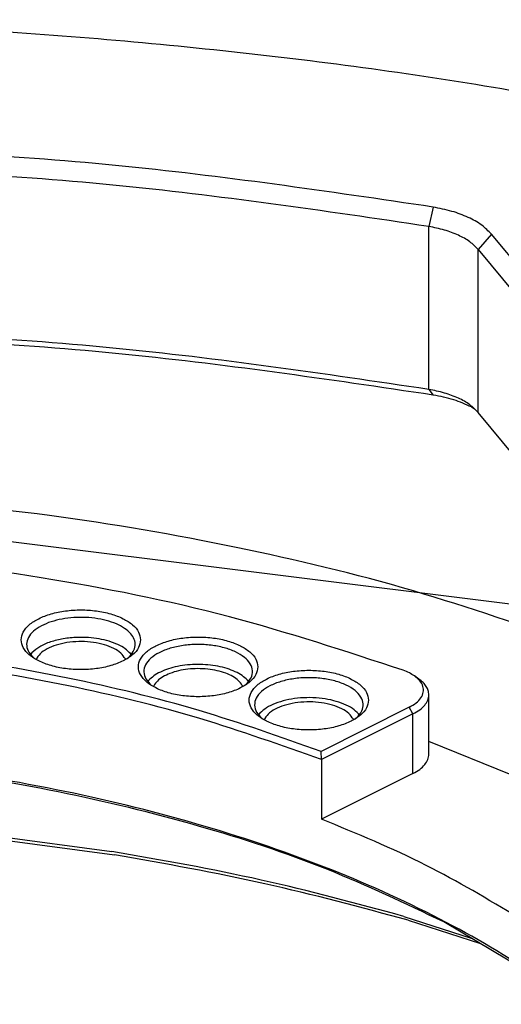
# Model space of a CAD drawing. Header units: inches. Extents: x -343 to 520, y -275 to 283.
# Tile 19 of 42: x -104 to -77, y -159 to -104. Entities that reach past the tile are written whole.
import ezdxf

# ---------------------------------------------------------------- set-up
doc = ezdxf.new("R2010")
doc.units = ezdxf.units.IN
doc.layers.add('1', color=7, linetype='Continuous')
doc.dimstyles.get("Standard").update_dxf_attribs({"dimtxt": 0.18, "dimasz": 0.18, "dimexe": 0.18, "dimexo": 0.0625, "dimgap": 0.09, "dimtad": 0, "dimtih": 1, "dimtoh": 1, "dimdec": 4, "dimzin": 0, "dimdsep": 46, "dimtxsty": 'Standard', "dimcen": 0.09, "dimadec": 0, "dimazin": 0, "dimtfac": 1, "dimtdec": 4, "dimtofl": 0, "dimtmove": 0, "dimatfit": 3, "dimfxl": 1, "dimtolj": 1, "dimtzin": 0, "dimarcsym": 0})

# ---------------------------------------------------------------- blocks, each defined once
blk = doc.blocks.new('E7018-22581_smp_connector_ring__143', base_point=(-216.35, -226.202))
at = {"color": 7, "linetype": 'Continuous'}
for p, q in [((-103.155, -139.283), (-103.235, -139.377)), ((-97.66, -139.377), (-97.698, -139.328)), ((-103.029, -139.588), (-103.01, -139.602)), ((-102.882, -139.576), (-102.92, -139.655)), ((-97.973, -139.656), (-97.99, -139.617)), ((-97.883, -139.602), (-97.799, -139.53)), ((-96.705, -140.813), (-96.755, -140.875)), ((-91.178, -140.875), (-91.248, -140.792)), ((-81.766, -140.737), (-82.011, -140.564)), ((-96.554, -141.08), (-96.535, -141.097)), ((-96.418, -141.103), (-96.44, -141.152)), ((-91.493, -141.153), (-91.526, -141.084)), ((-91.395, -141.094), (-91.319, -141.027)), ((-81.216, -144.894), (-81.216, -141.603)), ((-82.307, -142.298), (-87.175, -144.732)), ((-90.553, -142.615), (-90.636, -142.712)), ((-90.433, -142.921), (-90.41, -142.939)), ((-90.281, -142.909), (-90.322, -142.99)), ((-82.095, -142.663), (-87.15, -145.191)), ((-85.374, -142.991), (-85.389, -142.955)), ((-85.285, -142.937), (-85.2, -142.865)), ((-85.061, -142.712), (-85.096, -142.666)), ((-76.673, -146.024), (-81.216, -144.181)), ((-87.15, -145.191), (-87.175, -144.732)), ((-87.15, -145.191), (-87.15, -148.482)), ((-82.095, -145.954), (-87.15, -148.482)), ((-74.963, -157.393), (-80.395, -154.157))]:
    blk.add_line(p, q, dxfattribs=at)
at = {"color": 1, "linetype": 'Continuous'}
for p, q in [((-82.095, -142.663), (-82.307, -142.298)), ((-82.095, -145.954), (-82.095, -142.663))]:
    blk.add_line(p, q, dxfattribs=at)
at = {"color": 7, "linetype": 'Continuous'}
for points, knots in [([(-72.951, -138.866), (-75.973, -137.815), (-82.174, -135.657), (-91.97, -133.333), (-102.261, -131.534), (-109.311, -130.912), (-112.881, -130.597)], [0, 0, 0, 0, 9.594952, 19.684152, 30.161489, 40.908629, 40.908629, 40.908629, 40.908629]), ([(-82.626, -140.252), (-85.811, -139.205), (-92.366, -137.049), (-102.761, -134.981), (-113.665, -133.662), (-124.85, -133.232), (-136.035, -133.662), (-146.939, -134.981), (-157.334, -137.049), (-163.889, -139.205), (-167.074, -140.252)], [0, 0, 0, 0, 10.05016, 20.685861, 31.727684, 42.977183, 54.226683, 65.268505, 75.904207, 85.954366, 85.954366, 85.954366, 85.954366]), ([(-97.147, -138.565), (-97.172, -138.417), (-97.226, -138.096), (-97.605, -137.694), (-98.134, -137.362), (-98.818, -137.109), (-99.604, -136.95), (-100.447, -136.896), (-101.289, -136.95), (-102.076, -137.109), (-102.758, -137.362), (-103.293, -137.694), (-103.653, -138.096), (-103.79, -138.565), (-103.653, -139.034), (-103.293, -139.435), (-102.758, -139.768), (-102.076, -140.021), (-101.289, -140.179), (-100.447, -140.233), (-99.604, -140.179), (-98.818, -140.021), (-98.134, -139.768), (-97.605, -139.435), (-97.226, -139.034), (-97.172, -138.713), (-97.147, -138.565)], [0, 0, 0, 0, 0.441607, 0.958372, 1.584316, 2.316343, 3.12913, 3.985081, 4.841032, 5.65382, 6.385847, 7.01179, 7.528555, 7.970162, 8.411769, 8.928534, 9.554478, 10.286505, 11.099292, 11.955243, 12.811194, 13.623982, 14.356009, 14.981953, 15.498717, 15.940324, 15.940324, 15.940324, 15.940324]), ([(-102.229, -137.618), (-102.411, -137.694), (-102.747, -137.835), (-103.151, -138.142), (-103.409, -138.499), (-103.476, -138.898), (-103.336, -139.29), (-103.136, -139.484), (-103.029, -139.588)], [0, 0, 0, 0, 0.588337, 1.088713, 1.50655, 1.876127, 2.25731, 2.703046, 2.703046, 2.703046, 2.703046]), ([(-97.799, -139.53), (-97.708, -139.432), (-97.537, -139.248), (-97.422, -138.89), (-97.478, -138.527), (-97.695, -138.196), (-98.041, -137.908), (-98.502, -137.666), (-99.055, -137.482), (-99.676, -137.362), (-100.334, -137.313), (-100.998, -137.339), (-101.637, -137.43), (-102.037, -137.557), (-102.229, -137.618)], [0, 0, 0, 0, 0.399012, 0.746843, 1.085841, 1.462953, 1.907306, 2.426587, 3.013516, 3.651543, 4.31863, 4.989992, 5.640461, 6.246794, 6.246794, 6.246794, 6.246794]), ([(-87.15, -145.191), (-89.378, -144.396), (-93.957, -142.762), (-101.215, -141.011), (-108.861, -139.699), (-116.787, -138.913), (-124.85, -138.647), (-132.913, -138.913), (-140.839, -139.699), (-148.485, -141.011), (-155.743, -142.762), (-160.322, -144.396), (-162.55, -145.191)], [0, 0, 0, 0, 7.09446, 14.576521, 22.361199, 30.353151, 38.450373, 46.547595, 54.539547, 62.324225, 69.806286, 76.900746, 76.900746, 76.900746, 76.900746]), ([(-87.175, -144.732), (-89.406, -143.943), (-93.988, -142.321), (-101.245, -140.583), (-108.884, -139.282), (-116.799, -138.501), (-124.85, -138.238), (-132.901, -138.501), (-140.816, -139.282), (-148.455, -140.583), (-155.712, -142.321), (-160.294, -143.943), (-162.525, -144.732)], [0, 0, 0, 0, 7.095254, 14.572949, 22.349057, 30.329483, 38.413657, 46.49783, 54.478256, 62.254364, 69.732059, 76.827313, 76.827313, 76.827313, 76.827313]), ([(-100.642, -138.432), (-100.903, -138.45), (-101.407, -138.484), (-102.107, -138.663), (-102.71, -138.906), (-103.015, -139.165), (-103.155, -139.283)], [0, 0, 0, 0, 0.781706, 1.513252, 2.161534, 2.707402, 2.707402, 2.707402, 2.707402]), ([(-97.99, -139.617), (-98.065, -139.508), (-98.232, -139.269), (-98.648, -139.019), (-99.161, -138.819), (-99.762, -138.694), (-100.406, -138.647), (-101.052, -138.684), (-101.66, -138.799), (-102.186, -138.991), (-102.617, -139.234), (-102.799, -139.469), (-102.882, -139.576)], [0, 0, 0, 0, 0.392063, 0.867016, 1.423705, 2.043542, 2.698267, 3.35511, 3.981047, 4.546991, 5.032783, 5.434496, 5.434496, 5.434496, 5.434496]), ([(-97.698, -139.328), (-97.794, -139.235), (-98.002, -139.034), (-98.414, -138.814), (-98.898, -138.631), (-99.447, -138.504), (-100.035, -138.43), (-100.438, -138.431), (-100.642, -138.432)], [0, 0, 0, 0, 0.4012, 0.864283, 1.38488, 1.951802, 2.549559, 3.160185, 3.160185, 3.160185, 3.160185]), ([(-90.667, -140.062), (-90.692, -139.914), (-90.746, -139.593), (-91.125, -139.191), (-91.654, -138.859), (-92.338, -138.606), (-93.124, -138.448), (-93.967, -138.394), (-94.809, -138.448), (-95.596, -138.606), (-96.278, -138.859), (-96.813, -139.191), (-97.173, -139.593), (-97.31, -140.062), (-97.173, -140.531), (-96.813, -140.932), (-96.278, -141.265), (-95.596, -141.518), (-94.809, -141.676), (-93.967, -141.73), (-93.124, -141.676), (-92.338, -141.518), (-91.654, -141.265), (-91.125, -140.932), (-90.746, -140.531), (-90.692, -140.21), (-90.667, -140.062)], [0, 0, 0, 0, 0.441607, 0.958372, 1.584316, 2.316343, 3.12913, 3.985081, 4.841032, 5.65382, 6.385847, 7.01179, 7.528555, 7.970162, 8.411769, 8.928534, 9.554478, 10.286505, 11.099292, 11.955243, 12.811194, 13.623982, 14.356009, 14.981953, 15.498717, 15.940324, 15.940324, 15.940324, 15.940324]), ([(-91.319, -141.027), (-91.215, -140.913), (-91.021, -140.701), (-90.931, -140.269), (-91.079, -139.853), (-91.422, -139.496), (-91.92, -139.203), (-92.547, -138.982), (-93.264, -138.846), (-94.027, -138.806), (-94.786, -138.862), (-95.492, -139.011), (-96.101, -139.244), (-96.576, -139.548), (-96.892, -139.914), (-97.004, -140.338), (-96.876, -140.764), (-96.667, -140.969), (-96.554, -141.08)], [0, 0, 0, 0, 0.455605, 0.850366, 1.254072, 1.730635, 2.306197, 2.975449, 3.714461, 4.48906, 5.260578, 5.990722, 6.646504, 7.206259, 7.668663, 8.065968, 8.46626, 8.935657, 8.935657, 8.935657, 8.935657]), ([(-93.991, -139.926), (-94.18, -139.932), (-94.553, -139.943), (-95.096, -140.027), (-95.599, -140.156), (-96.042, -140.332), (-96.42, -140.541), (-96.615, -140.727), (-96.705, -140.813)], [0, 0, 0, 0, 0.568063, 1.1202, 1.642184, 2.121944, 2.550923, 2.92594, 2.92594, 2.92594, 2.92594]), ([(-93.987, -140.158), (-94.169, -140.165), (-94.528, -140.177), (-95.044, -140.268), (-95.511, -140.408), (-95.905, -140.596), (-96.224, -140.818), (-96.357, -141.013), (-96.418, -141.103)], [0, 0, 0, 0, 0.547717, 1.075543, 1.566034, 2.00538, 2.385904, 2.709772, 2.709772, 2.709772, 2.709772]), ([(-91.248, -140.792), (-91.341, -140.706), (-91.541, -140.522), (-91.926, -140.316), (-92.375, -140.143), (-92.882, -140.018), (-93.426, -139.939), (-93.801, -139.93), (-93.991, -139.926)], [0, 0, 0, 0, 0.379474, 0.812909, 1.296586, 1.821591, 2.375628, 2.944338, 2.944338, 2.944338, 2.944338]), ([(-91.526, -141.084), (-91.59, -140.994), (-91.729, -140.8), (-92.054, -140.581), (-92.454, -140.396), (-92.926, -140.26), (-93.444, -140.173), (-93.804, -140.163), (-93.987, -140.158)], [0, 0, 0, 0, 0.327644, 0.712543, 1.155983, 1.649729, 2.179633, 2.728064, 2.728064, 2.728064, 2.728064]), ([(-84.548, -141.9), (-84.573, -141.752), (-84.628, -141.431), (-85.006, -141.03), (-85.535, -140.697), (-86.219, -140.444), (-87.005, -140.286), (-87.848, -140.232), (-88.69, -140.286), (-89.477, -140.444), (-90.159, -140.697), (-90.695, -141.03), (-91.054, -141.431), (-91.191, -141.9), (-91.054, -142.369), (-90.695, -142.771), (-90.159, -143.103), (-89.477, -143.356), (-88.69, -143.514), (-87.848, -143.568), (-87.005, -143.514), (-86.219, -143.356), (-85.535, -143.103), (-85.006, -142.771), (-84.628, -142.369), (-84.573, -142.048), (-84.548, -141.9)], [0, 0, 0, 0, 0.441607, 0.958372, 1.584316, 2.316343, 3.12913, 3.985081, 4.841032, 5.65382, 6.385847, 7.01179, 7.528555, 7.970162, 8.411769, 8.928534, 9.554478, 10.286505, 11.099292, 11.955243, 12.811194, 13.623982, 14.356009, 14.981953, 15.498717, 15.940324, 15.940324, 15.940324, 15.940324]), ([(-82.011, -140.564), (-82.104, -140.504), (-82.298, -140.38), (-82.513, -140.296), (-82.626, -140.252)], [0, 0, 0, 0, 0.3282893, 0.6905205, 0.6905205, 0.6905205, 0.6905205]), ([(-85.2, -142.865), (-85.096, -142.752), (-84.902, -142.539), (-84.812, -142.107), (-84.96, -141.691), (-85.304, -141.334), (-85.803, -141.04), (-86.43, -140.819), (-87.148, -140.684), (-87.911, -140.644), (-88.67, -140.7), (-89.376, -140.85), (-89.984, -141.084), (-90.459, -141.388), (-90.775, -141.755), (-90.885, -142.179), (-90.756, -142.605), (-90.546, -142.81), (-90.433, -142.921)], [0, 0, 0, 0, 0.455776, 0.850684, 1.254607, 1.731505, 2.307496, 2.977221, 3.716688, 4.491662, 5.26342, 5.993633, 6.649301, 7.208802, 7.670938, 8.06821, 8.468919, 8.939099, 8.939099, 8.939099, 8.939099]), ([(-82.307, -142.298), (-82.172, -142.222), (-81.924, -142.083), (-81.645, -141.794), (-81.5, -141.469), (-81.524, -141.126), (-81.707, -140.807), (-81.904, -140.649), (-82.011, -140.564)], [0, 0, 0, 0, 0.461437, 0.850833, 1.183708, 1.498666, 1.84405, 2.252436, 2.252436, 2.252436, 2.252436]), ([(-81.216, -141.603), (-81.223, -141.525), (-81.238, -141.364), (-81.354, -141.135), (-81.53, -140.919), (-81.685, -140.8), (-81.766, -140.737)], [0, 0, 0, 0, 0.232612, 0.48063, 0.755632, 1.064052, 1.064052, 1.064052, 1.064052]), ([(-85.096, -142.666), (-85.206, -142.562), (-85.445, -142.336), (-85.923, -142.099), (-86.487, -141.912), (-87.122, -141.796), (-87.792, -141.751), (-88.466, -141.783), (-89.109, -141.888), (-89.686, -142.065), (-90.181, -142.292), (-90.435, -142.513), (-90.553, -142.615)], [0, 0, 0, 0, 0.452519, 0.982443, 1.581806, 2.232905, 2.912336, 3.593944, 4.251374, 4.860586, 5.402712, 5.867844, 5.867844, 5.867844, 5.867844]), ([(-85.389, -142.955), (-85.465, -142.846), (-85.631, -142.607), (-86.046, -142.356), (-86.558, -142.156), (-87.158, -142.03), (-87.801, -141.983), (-88.448, -142.018), (-89.057, -142.133), (-89.583, -142.324), (-90.015, -142.567), (-90.198, -142.802), (-90.281, -142.909)], [0, 0, 0, 0, 0.39144, 0.865675, 1.421741, 2.04116, 2.695725, 3.35269, 3.979012, 4.545556, 5.032061, 5.434426, 5.434426, 5.434426, 5.434426]), ([(-82.095, -142.663), (-81.967, -142.593), (-81.727, -142.461), (-81.445, -142.2), (-81.254, -141.913), (-81.228, -141.703), (-81.216, -141.603)], [0, 0, 0, 0, 0.436877, 0.816493, 1.145619, 1.443877, 1.443877, 1.443877, 1.443877]), ([(-80.395, -154.157), (-82.512, -153.15), (-86.903, -151.064), (-94.064, -148.726), (-101.785, -146.842), (-109.959, -145.537), (-118.417, -144.763), (-124.133, -144.748), (-127.007, -144.74)], [0, 0, 0, 0, 7.026707, 14.570142, 22.546556, 30.853976, 39.377825, 47.995786, 47.995786, 47.995786, 47.995786]), ([(-64.694, -168.968), (-65.425, -167.555), (-66.962, -164.582), (-70.603, -160.688), (-75.177, -157.057), (-80.725, -153.802), (-87.104, -150.959), (-94.208, -148.587), (-101.899, -146.725), (-110.031, -145.423), (-118.448, -144.653), (-124.136, -144.638), (-126.996, -144.63)], [0, 0, 0, 0, 4.753857, 10.001563, 15.824697, 22.244738, 29.237335, 36.744152, 44.681846, 52.948939, 61.43141, 70.007537, 70.007537, 70.007537, 70.007537]), ([(-82.095, -145.954), (-81.967, -145.884), (-81.727, -145.752), (-81.445, -145.491), (-81.254, -145.204), (-81.228, -144.994), (-81.216, -144.894)], [0, 0, 0, 0, 0.436878, 0.816494, 1.145621, 1.44388, 1.44388, 1.44388, 1.44388]), ([(-76.26, -153.927), (-77.94, -152.92), (-81.431, -150.828), (-85.196, -149.283), (-87.15, -148.482)], [0, 0, 0, 0, 5.865824, 12.19017, 12.19017, 12.19017, 12.19017])]:
    blk.add_open_spline(points, degree=3, knots=knots, dxfattribs=at)
blk = doc.blocks.new('N2398-62570_port_scale_rf_probe_card_ring__145', base_point=(-216.35, -226.202))
blk.add_blockref('E7018-22581_smp_connector_ring__143', (-216.35, -226.202))
blk = doc.blocks.new('psrf_probe_card_unit__146', base_point=(-216.35, -226.202))
blk.add_blockref('N2398-62570_port_scale_rf_probe_card_ring__145', (-216.35, -226.202))
blk = doc.blocks.new('probecard_stiffener_1__147', base_point=(-277.25, -266.577))
at = {"color": 1, "linetype": 'Continuous'}
for p, q in [((-80.971, -114.644), (-81.224, -115.716)), ((-81.224, -124.723), (-81.224, -115.716)), ((-77.75, -116.144), (-78.489, -116.99)), ((-78.489, -125.996), (-78.489, -116.99)), ((-81.224, -124.723), (-80.971, -125.036))]:
    blk.add_line(p, q, dxfattribs=at)
at = {"color": 7, "linetype": 'Continuous'}
for p, q in [((-75.682, -118.639), (-77.75, -116.144)), ((-78.489, -116.99), (-76.421, -119.485)), ((-78.86, -125.695), (-78.687, -125.791)), ((-76.421, -128.492), (-78.489, -125.996)), ((-106.258, -149.429), (-98.584, -150.457)), ((-106.252, -149.255), (-98.738, -150.262)), ((-82.6, -153.854), (-78.87, -155.065)), ((-82.35, -154.071), (-78.37, -155.363))]:
    blk.add_line(p, q, dxfattribs=at)
for points, knots in [([(-62.728, -110.902), (-67.692, -109.886), (-77.745, -107.827), (-93.166, -105.819), (-108.919, -104.559), (-124.85, -104.147), (-140.781, -104.559), (-156.534, -105.819), (-171.955, -107.827), (-182.008, -109.886), (-186.972, -110.902)], [0, 0, 0, 0, 15.195775, 30.775971, 46.616764, 62.589139, 78.561513, 94.402306, 109.982502, 125.178277, 125.178277, 125.178277, 125.178277]), ([(-80.971, -114.644), (-86.813, -113.779), (-98.609, -112.034), (-110.521, -111.486), (-116.532, -111.209)], [0, 0, 0, 0, 17.705836, 35.747438, 35.747438, 35.747438, 35.747438]), ([(-81.224, -115.716), (-87.032, -114.856), (-98.76, -113.121), (-110.603, -112.576), (-116.58, -112.301)], [0, 0, 0, 0, 17.603785, 35.541401, 35.541401, 35.541401, 35.541401]), ([(-77.75, -116.144), (-77.924, -115.969), (-78.3, -115.591), (-79.061, -115.184), (-79.961, -114.844), (-80.625, -114.712), (-80.971, -114.644)], [0, 0, 0, 0, 0.735973, 1.592235, 2.560276, 3.616959, 3.616959, 3.616959, 3.616959]), ([(-78.489, -116.99), (-78.636, -116.841), (-78.956, -116.521), (-79.602, -116.175), (-80.367, -115.886), (-80.93, -115.774), (-81.224, -115.716)], [0, 0, 0, 0, 0.624882, 1.351898, 2.173819, 3.071003, 3.071003, 3.071003, 3.071003]), ([(-81.224, -124.723), (-87.032, -123.863), (-98.76, -122.128), (-110.603, -121.583), (-116.58, -121.308)], [0, 0, 0, 0, 17.603785, 35.541401, 35.541401, 35.541401, 35.541401]), ([(-80.971, -125.036), (-86.813, -124.171), (-98.609, -122.426), (-110.521, -121.878), (-116.532, -121.601)], [0, 0, 0, 0, 17.705836, 35.747438, 35.747438, 35.747438, 35.747438]), ([(-78.489, -125.996), (-78.636, -125.848), (-78.956, -125.527), (-79.602, -125.182), (-80.367, -124.893), (-80.93, -124.781), (-81.224, -124.723)], [0, 0, 0, 0, 0.624882, 1.351898, 2.173819, 3.071003, 3.071003, 3.071003, 3.071003]), ([(-78.86, -125.695), (-79.182, -125.553), (-79.86, -125.252), (-80.588, -125.11), (-80.971, -125.036)], [0, 0, 0, 0, 1.052525, 2.21713, 2.21713, 2.21713, 2.21713]), ([(-82.6, -153.854), (-85.218, -153.146), (-90.543, -151.706), (-95.976, -150.748), (-98.738, -150.262)], [0, 0, 0, 0, 8.132479, 16.540504, 16.540504, 16.540504, 16.540504]), ([(-82.35, -154.071), (-84.984, -153.358), (-90.34, -151.91), (-95.805, -150.946), (-98.584, -150.457)], [0, 0, 0, 0, 8.180603, 16.638382, 16.638382, 16.638382, 16.638382])]:
    blk.add_open_spline(points, degree=3, knots=knots, dxfattribs=at)
blk = doc.blocks.new('probe_card_stiffener_E7018-24155__148', base_point=(-277.25, -266.577))
blk.add_blockref('probecard_stiffener_1__147', (-277.25, -266.577))
blk = doc.blocks.new('probe_card_stiffner_assy_E7018-64155__150', base_point=(-277.25, -266.577))
blk.add_blockref('probe_card_stiffener_E7018-24155__148', (-277.25, -266.577))
blk = doc.blocks.new('probe_card_assy__152', base_point=(-277.25, -266.577))
for name, p in [('probe_card_stiffner_assy_E7018-64155__150', (-277.25, -266.577)), ('psrf_probe_card_unit__146', (-216.35, -226.202))]:
    blk.add_blockref(name, p)
blk = doc.blocks.new('gen2', base_point=(-124.85, -182))
blk.add_blockref('probe_card_assy__152', (-277.25, -266.577))
blk = doc.blocks.new('1')
blk.add_blockref('gen2', (-124.85, -182))
at = {"layer": '1', "color": 1, "linetype": 'Continuous', "has_arrowhead": 0}
for points in [[(-122.605, -130.833), (38.032, -150.967)], [(-201.85, -172.344), (38.032, -150.967)], [(-178.969, -199.762), (38.032, -150.967)], [(-122.078, -212.918), (38.032, -150.967)]]:
    blk.add_leader(points, dimstyle='Standard', dxfattribs=at)

msp = doc.modelspace()

# ---------------------------------------------------------------- block references
at = {"layer": '1'}
msp.add_blockref('1', (0, 0), dxfattribs=at)

doc.saveas('drawing.dxf')
